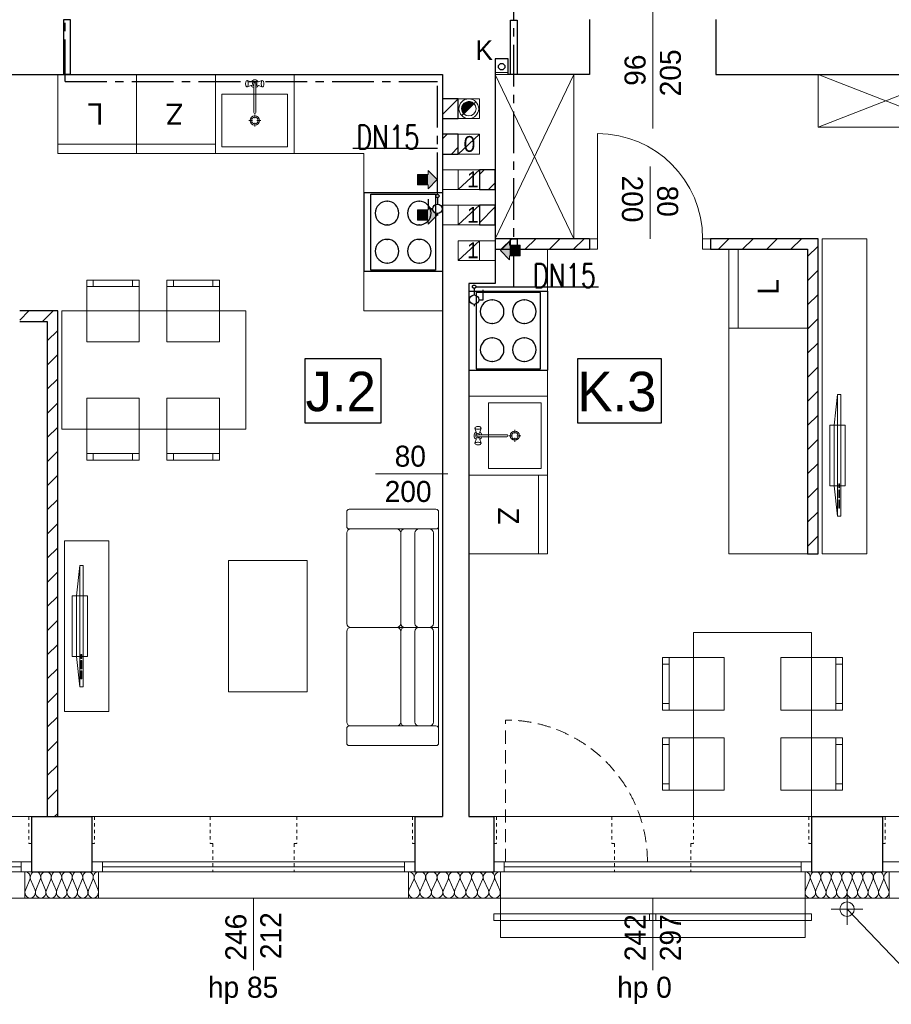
# Model space of a CAD drawing. Extents: x -220425 to -32551, y -64521 to 77206.
# Tile 47 of 59: x -173012 to -166375, y 28976 to 36473. Entities that reach past the tile are written whole.
import ezdxf
from ezdxf.lldxf.tags import DXFTag

# ---------------------------------------------------------------- set-up
doc = ezdxf.new("R2010")
doc.units = 0
doc.header["$MEASUREMENT"] = 0
for name, pattern in [('Hidden Line', [50, 25, -25]), ('Krawędzie ukryte', [150, 100, -50]), ('MITTE', [50.8, 31.75, -6.35, 6.35, -6.35])]:
    doc.linetypes.add(name, pattern=pattern)
for name, color, linetype in [('#op-kan-san', 3, 'Continuous'), ('#opisy', 252, 'Continuous'), ('_MK_opis gazu', 3, 'Continuous'), ('armatura', 6, 'Continuous'), ('Drzwi ArchiCAD', 7, 'Continuous')]:
    doc.layers.add(name, color=color, linetype=linetype)
for name, color, linetype, lineweight in [('Arch balustrady_Nr_Pióra__21', 7, 'Continuous', 9), ('Arch IS_Nr_Pióra__52', 34, 'Continuous', 25), ('Arch kominy_Nr_Pióra__1', 7, 'Continuous', 25), ('Arch kominy_Nr_Pióra__10', 134, 'Continuous', 18), ('Arch kominy_Nr_Pióra__21', 7, 'Continuous', 9), ('Arch opisy_Nr_Pióra__21', 7, 'Continuous', 9), ('Arch rynny_Nr_Pióra__21', 7, 'Continuous', 9), ('Arch stropy_Nr_Pióra__21', 7, 'Continuous', 9), ('Arch wyburzenia_Nr_Pióra__46', 5, 'Continuous', 13), ('arch wypelnienia_Nr_Pióra__21', 7, 'Continuous', 9), ('Arch wyposazenie_Nr_Pióra__100', 2, 'Continuous', 25), ('Arch ściany nośne_Nr_Pióra__21', 7, 'Continuous', 9), ('Arch ściany nośne_Nr_Pióra__27', 7, 'Continuous', 30), ('Drzwi ArchiCAD_Nr_Pióra__27', 7, 'Continuous', 30), ('Drzwi ArchiCAD_Nr_Pióra__5', 7, 'Continuous', 13), ('INWENT OPISY_Nr_Pióra__52', 34, 'Continuous', 25), ('INWENT. DRZWI_Nr_Pióra__21', 7, 'Continuous', 9), ('INWENT. DRZWI_Nr_Pióra__5', 7, 'Continuous', 13), ('INWENT.ŚCIANY_Nr_Pióra__1', 7, 'Continuous', 25), ('INWENT.ŚCIANY_Nr_Pióra__101', 8, 'Continuous', 13), ('IS_Zimna_woda', 5, 'SOLID', 30), ('Istniejące kominy_Nr_Pióra__5', 7, 'Continuous', 13)]:
    doc.layers.add(name, color=color, linetype=linetype, lineweight=lineweight)
for name, color, linetype, lineweight, true_color in [('Arch drzwi_Nr_Pióra__4', 7, 'Continuous', 9, 0x029e21), ('Arch obudowy GK_Nr_Pióra__9', 7, 'Continuous', 13, 0x3dad99), ('Arch ocieplenie_Nr_Pióra__22', 7, 'Continuous', 9, 0x7f7f7f), ('Arch okna_Nr_Pióra__4', 7, 'Continuous', 9, 0x029e21), ('arch wypelnienia_Nr_Pióra__89', 7, 'Continuous', 20, 0x71cebe), ('Arch wyposarzenie_Nr_Pióra__9', 7, 'Continuous', 13, 0x3dad99), ('Arch wyposazenie_Nr_Pióra__9', 7, 'Continuous', 13, 0x3dad99)]:
    doc.layers.add(name, color=color, linetype=linetype, lineweight=lineweight, true_color=true_color)
doc.styles.add('GENERATED_STYLE_4', font='txt')
doc.styles.add('GENERATED_STYLE_6', font='txt')
doc.styles.add('ROMANS', font='romans.shx', dxfattribs={"width": 0.85, "height": 0.11})
tags = doc.linetypes.add('SOLID', pattern=[10, 10, 0]).pattern_tags.tags
tags[6:7] = [DXFTag(74, 4), DXFTag(75, 0), DXFTag(340, '0'), DXFTag(46, 0.0), DXFTag(50, 0.0), DXFTag(44, 0.0), DXFTag(45, 0.0)]
tags[4:5] = [DXFTag(74, 4), DXFTag(75, 0), DXFTag(340, '0'), DXFTag(46, 0.0), DXFTag(50, 0.0), DXFTag(44, 0.0), DXFTag(45, 0.0)]

# ---------------------------------------------------------------- blocks, each defined once
blk = doc.blocks.new('A$C68B81502')
at = {"color": 252}
for p, q in [((26414.7, 3414.9), (26414.7, 3909.1)), ((26414.7, 3909.1), (26990.7, 3909.1)), ((26990.7, 3909.1), (26990.7, 3414.9)), ((28489.8, 3414.9), (28489.8, 3909.1)), ((28489.8, 3909.1), (29125.1, 3909.1)), ((29125.1, 3909.1), (29125.1, 3414.9)), ((26990.7, 3414.9), (26414.7, 3414.9)), ((29125.1, 3414.9), (28489.8, 3414.9))]:
    blk.add_line(p, q, dxfattribs=at)
at = {"layer": 'Arch balustrady_Nr_Pióra__21', "color": 252, "linetype": 'Continuous'}
for p, q in [((27850, -320), (27850, -370)), ((27850, -320), (27900, -320)), ((27900, -370), (27850, -370)), ((27900, -320), (27900, -370)), ((27900, -320), (30220, -320)), ((27900, -370), (30220, -370)), ((29035, -320), (29035, -370)), ((29035, -320), (29085, -320)), ((29085, -370), (29035, -370)), ((29085, -320), (29085, -370)), ((30220, -320), (30220, -370)), ((30220, -320), (30270, -320)), ((30270, -370), (30220, -370)), ((30270, -320), (30270, -370))]:
    blk.add_line(p, q, dxfattribs=at)
at = {"layer": 'Arch IS_Nr_Pióra__52', "color": 252, "linetype": 'Continuous'}
blk.add_circle((27910, 6130), 25, dxfattribs=at)
at = {"layer": 'Arch kominy_Nr_Pióra__1', "color": 252, "linetype": 'Continuous'}
for points in [[(27350, 5200), (27350, 5340), (27420, 5270)], [(27350, 5230), (27270, 5310), (27350, 5310)], [(27270, 5230), (27270, 5310), (27350, 5230)], [(27350, 4960), (27270, 5040), (27350, 5040)], [(27270, 4960), (27270, 5040), (27350, 4960)], [(27350, 4930), (27350, 5070), (27420, 5000)], [(27970, 4660), (27900, 4730), (27970, 4800)], [(28050, 4690), (27970, 4770), (28050, 4770)], [(27970, 4690), (27970, 4770), (28050, 4690)]]:
    blk.add_solid(points, dxfattribs=at)
at = {"layer": 'Arch kominy_Nr_Pióra__21', "color": 252, "linetype": 'Continuous'}
for p, q in [((27713, 5863), (27607, 5757)), ((27350, 5340), (27420, 5270)), ((27350, 5310), (27350, 5340)), ((27580, 5345), (27460, 5345)), ((27460, 5345), (27460, 5195)), ((27270, 5310), (27350, 5310)), ((27270, 5310), (27270, 5230)), ((27420, 5270), (27350, 5200)), ((27270, 5230), (27350, 5230)), ((27350, 5230), (27350, 5200)), ((27580, 5195), (27460, 5195)), ((27270, 5040), (27350, 5040)), ((27270, 5040), (27270, 4960)), ((27350, 5070), (27420, 5000)), ((27350, 5040), (27350, 5070)), ((27580, 5075), (27460, 5075)), ((27460, 5075), (27460, 4925)), ((27270, 4960), (27350, 4960)), ((27420, 5000), (27350, 4930)), ((27350, 4960), (27350, 4930)), ((27580, 4925), (27460, 4925)), ((27740, 4805), (27860, 4805)), ((27860, 4805), (27860, 4655)), ((27970, 4800), (27900, 4730)), ((27970, 4770), (27970, 4800)), ((27900, 4730), (27970, 4660)), ((28050, 4770), (27970, 4770)), ((28050, 4770), (28050, 4690)), ((27740, 4655), (27860, 4655)), ((28050, 4690), (27970, 4690)), ((27970, 4690), (27970, 4660))]:
    blk.add_line(p, q, dxfattribs=at)
for radius in [75, 55]:
    blk.add_circle((27660, 5810), radius, dxfattribs=at)
at = {"layer": 'Arch obudowy GK_Nr_Pióra__9', "color": 252, "linetype": 'Continuous'}
for p, q in [((27960, 6085), (27860, 6085)), ((27960, 6070), (27860, 6070))]:
    blk.add_line(p, q, dxfattribs=at)
at = {"layer": 'Arch ocieplenie_Nr_Pióra__22', "color": 252, "linetype": 'Continuous'}
for p, q in [((24283.4, -140.4), (24316.6, -59.6)), ((24323.4, -59.6), (24356.6, -140.4)), ((24363.4, -140.4), (24396.6, -59.6)), ((24403.4, -59.6), (24436.6, -140.4)), ((24443.4, -140.4), (24476.6, -59.6)), ((24483.4, -59.6), (24516.6, -140.4)), ((24523.4, -140.4), (24556.6, -59.6)), ((24563.4, -59.6), (24596.6, -140.4)), ((24603.4, -140.4), (24636.6, -59.6)), ((24643.4, -59.6), (24676.6, -140.4)), ((24683.4, -140.4), (24716.6, -59.6)), ((24723.4, -59.6), (24756.6, -140.4)), ((24763.4, -140.4), (24796.6, -59.6)), ((24803.4, -59.6), (24836.6, -140.4)), ((27203.7, -140.4), (27240.1, -59.6)), ((27247.4, -59.6), (27283.8, -140.4)), ((27291.2, -140.4), (27327.6, -59.6)), ((27334.9, -59.6), (27371.3, -140.4)), ((27378.7, -140.4), (27415.1, -59.6)), ((27422.4, -59.6), (27458.8, -140.4)), ((27466.2, -140.4), (27502.6, -59.6)), ((27509.9, -59.6), (27546.3, -140.4)), ((27553.7, -140.4), (27590.1, -59.6)), ((27597.4, -59.6), (27633.8, -140.4)), ((27641.2, -140.4), (27677.6, -59.6)), ((27684.9, -59.6), (27721.3, -140.4)), ((27728.7, -140.4), (27765.1, -59.6)), ((27772.4, -59.6), (27808.8, -140.4)), ((27816.2, -140.4), (27852.6, -59.6)), ((27859.9, -59.6), (27896.3, -140.4)), ((30223.4, -140.4), (30256.6, -59.6)), ((30263.4, -59.6), (30296.6, -140.4)), ((30303.4, -140.4), (30336.6, -59.6)), ((30343.4, -59.6), (30376.6, -140.4)), ((30383.4, -140.4), (30416.6, -59.6)), ((30423.4, -59.6), (30456.6, -140.4)), ((30463.4, -140.4), (30496.6, -59.6)), ((30503.4, -59.6), (30536.6, -140.4)), ((30543.4, -140.4), (30576.6, -59.6)), ((30583.4, -59.6), (30616.6, -140.4)), ((30623.4, -140.4), (30656.6, -59.6)), ((30663.4, -59.6), (30696.6, -140.4)), ((30703.4, -140.4), (30736.6, -59.6)), ((30743.4, -59.6), (30776.6, -140.4)), ((30783.4, -140.4), (30816.6, -59.6)), ((30823.4, -59.6), (30856.6, -140.4))]:
    blk.add_line(p, q, dxfattribs=at)
for centre, major_axis, ratio, start_param, end_param in [((24280, -42.5), (0, 42.5), 0.940388, 4.299596, 6.283185), ((24360, -42.5), (0, 42.5), 0.940388, 4.299595, 8.266774), ((24440, -42.5), (0, 42.5), 0.940388, 4.299595, 8.266774), ((24520, -42.5), (0, 42.5), 0.940388, 4.299595, 8.266774), ((24600, -42.5), (0, 42.5), 0.940388, 4.299595, 8.266774), ((24680, -42.5), (0, 42.5), 0.940388, 4.299595, 8.266774), ((24760, -42.5), (0, 42.5), 0.940388, 4.299595, 8.266774), ((27200, -42.5), (43.7, 0), 0.972243, 5.870392, 7.853982), ((27287.5, -42.5), (43.7, 0), 0.972243, 5.870392, 9.837571), ((27375, -42.5), (43.7, 0), 0.972243, 5.870392, 9.837571), ((27462.5, -42.5), (43.7, 0), 0.972243, 5.870392, 9.837571), ((27550, -42.5), (43.7, 0), 0.972243, 5.870392, 9.837571), ((27637.5, -42.5), (43.7, 0), 0.972243, 5.870392, 9.837571), ((27725, -42.5), (43.7, 0), 0.972243, 5.870392, 9.837571), ((27812.5, -42.5), (43.7, 0), 0.972243, 5.870392, 9.837571), ((30220, -42.5), (0, 42.5), 0.940388, 4.299596, 6.283185), ((30300, -42.5), (0, 42.5), 0.940388, 4.299595, 8.266774), ((30380, -42.5), (0, 42.5), 0.940388, 4.299595, 8.266774), ((30460, -42.5), (0, 42.5), 0.940388, 4.299595, 8.266774), ((30540, -42.5), (0, 42.5), 0.940388, 4.299595, 8.266774), ((30620, -42.5), (0, 42.5), 0.940388, 4.299595, 8.266774), ((30700, -42.5), (0, 42.5), 0.940388, 4.299595, 8.266774), ((30780, -42.5), (0, 42.5), 0.940388, 4.299595, 8.266774), ((24840, -42.5), (0, 42.5), 0.940388, 0, 1.983589), ((27900, -42.5), (43.7, 0), 0.972243, 1.570796, 3.554385), ((30860, -42.5), (0, 42.5), 0.940388, 0, 1.983589), ((24320, -157.5), (0, 42.5), 0.940388, 1.158003, 5.125183), ((24400, -157.5), (0, 42.5), 0.940388, 1.158003, 5.125183), ((24480, -157.5), (0, 42.5), 0.940388, 1.158003, 5.125183), ((24560, -157.5), (0, 42.5), 0.940388, 1.158003, 5.125183), ((24640, -157.5), (0, 42.5), 0.940388, 1.158003, 5.125183), ((24720, -157.5), (0, 42.5), 0.940388, 1.158003, 5.125183), ((24800, -157.5), (0, 42.5), 0.940388, 1.158003, 5.125183), ((27243.7, -157.5), (43.7, 0), 0.972243, 2.728799, 6.695979), ((27331.2, -157.5), (43.7, 0), 0.972243, 2.728799, 6.695979), ((27418.7, -157.5), (43.7, 0), 0.972243, 2.728799, 6.695979), ((27506.2, -157.5), (43.7, 0), 0.972243, 2.728799, 6.695979), ((27593.7, -157.5), (43.7, 0), 0.972243, 2.728799, 6.695979), ((27681.2, -157.5), (43.7, 0), 0.972243, 2.728799, 6.695979), ((27768.7, -157.5), (43.7, 0), 0.972243, 2.728799, 6.695979), ((27856.2, -157.5), (43.7, 0), 0.972243, 2.728799, 6.695979), ((30260, -157.5), (0, 42.5), 0.940388, 1.158003, 5.125183), ((30340, -157.5), (0, 42.5), 0.940388, 1.158003, 5.125183), ((30420, -157.5), (0, 42.5), 0.940388, 1.158003, 5.125183), ((30500, -157.5), (0, 42.5), 0.940388, 1.158003, 5.125183), ((30580, -157.5), (0, 42.5), 0.940388, 1.158003, 5.125183), ((30660, -157.5), (0, 42.5), 0.940388, 1.158003, 5.125183), ((30740, -157.5), (0, 42.5), 0.940388, 1.158003, 5.125183), ((30820, -157.5), (0, 42.5), 0.940388, 1.158003, 5.125183)]:
    blk.add_ellipse(centre, major_axis=major_axis, ratio=ratio, start_param=start_param, end_param=end_param, dxfattribs=at)
at = {"layer": 'Arch okna_Nr_Pióra__4', "color": 252, "linetype": 'Continuous'}
for p, q in [((29040, 4820), (29040, 5370)), ((27500, 3030), (26950, 3030)), ((21910, 420), (24330, 420)), ((24790, 420), (27250, 420)), ((27850, 420), (30270, 420)), ((30810, 420), (33250, 420)), ((21910, 75), (24330, 75)), ((24250, 75), (24250, 0)), ((24790, 75), (27250, 75)), ((24870, 75), (24870, 0)), ((27170, 75), (27170, 0)), ((27850, 75), (30270, 75)), ((27930, 75), (27930, 0)), ((30190, 75), (30190, 0)), ((30810, 75), (33250, 75)), ((21910, 0), (24330, 0)), ((21990, 37.5), (24250, 37.5)), ((24790, 0), (27250, 0)), ((24870, 37.5), (27170, 37.5)), ((27850, 0), (30270, 0)), ((27930, 37.5), (30190, 37.5)), ((30810, 0), (33250, 0)), ((21960, -200), (24280, -200)), ((24840, -200), (27200, -200)), ((26020, -200), (26020, -750)), ((27900, -200), (30220, -200)), ((29060, -200), (29060, -750)), ((30860, -200), (33200, -200))]:
    blk.add_line(p, q, dxfattribs=at)
at = {"layer": 'Arch okna_Nr_Pióra__4', "color": 252, "linetype": 'Krawędzie ukryte'}
blk.add_line((27940, 75), (27940, 1155), dxfattribs=at)
blk.add_arc((27940, 75), 1080, 0, 90, dxfattribs=at)
at = {"layer": 'Arch opisy_Nr_Pióra__21', "color": 252, "linetype": 'Continuous'}
for p, q in [((26414.7, 3414.9), (26414.7, 3909.1)), ((26414.7, 3909.1), (26990.7, 3909.1)), ((26990.7, 3909.1), (26990.7, 3414.9)), ((28489.8, 3414.9), (28489.8, 3909.1)), ((28489.8, 3909.1), (29125.1, 3909.1)), ((29125.1, 3909.1), (29125.1, 3414.9)), ((26990.7, 3414.9), (26414.7, 3414.9)), ((29125.1, 3414.9), (28489.8, 3414.9))]:
    blk.add_line(p, q, dxfattribs=at)
at = {"layer": 'Arch rynny_Nr_Pióra__21', "color": 252, "linetype": 'Continuous'}
for p, q in [((30540, -165), (30540, -405)), ((30660, -285), (30420, -285)), ((31195.2, -971.4), (30540, -285))]:
    blk.add_line(p, q, dxfattribs=at)
blk.add_circle((30540, -285), 55, dxfattribs=at)
at = {"layer": 'Arch stropy_Nr_Pióra__21', "color": 252, "linetype": 'Continuous'}
for p, q in [((27900, -500), (27900, -200)), ((30220, -500), (30220, -200)), ((27900, -500), (30220, -500))]:
    blk.add_line(p, q, dxfattribs=at)
at = {"layer": 'Arch wyburzenia_Nr_Pióra__46', "color": 252, "linetype": 'Continuous'}
for p, q in [((24280, 0), (24280, -200)), ((24840, -200), (24840, 0)), ((27200, 0), (27200, -200)), ((27900, -200), (27900, 0)), ((30220, 0), (30220, -200)), ((30860, -200), (30860, 0)), ((24280, -200), (24840, -200)), ((27200, -200), (27900, -200)), ((30220, -200), (30860, -200))]:
    blk.add_line(p, q, dxfattribs=at)
at = {"layer": 'arch wypelnienia_Nr_Pióra__21', "color": 252, "linetype": 'Continuous'}
blk.add_line((27621.1, 5771.1), (27698.9, 5848.9), dxfattribs=at)
for start, end in [(45, 180), (180, 225)]:
    blk.add_arc((27660, 5810), 55, start, end, dxfattribs=at)
at = {"layer": 'arch wypelnienia_Nr_Pióra__89', "color": 252, "linetype": 'Continuous'}
for points in [[(27621.1, 5771.1), (27609.2, 5820.1), (27621.1, 5848.9)], [(27660, 5810), (27621.1, 5848.9), (27660, 5865)], [(27621.1, 5771.1), (27621.1, 5848.9), (27660, 5810)], [(27660, 5810), (27660, 5865), (27698.9, 5848.9)], [(27609.2, 5789), (27605, 5810), (27609.2, 5820.1)], [(27609.2, 5789), (27609.2, 5820.1), (27621.1, 5771.1)]]:
    blk.add_solid(points, dxfattribs=at)
at = {"layer": 'Arch wyposarzenie_Nr_Pióra__9', "color": 252, "linetype": 'Continuous'}
for p, q in [((25960.9, 6010), (25960, 6003.5)), ((25960, 6003.5), (25960, 5996.5)), ((25962.4, 6015.3), (25960.9, 6010)), ((25964.4, 6018.8), (25962.4, 6015.3)), ((25969.6, 6022.6), (25964.4, 6018.8)), ((25972.4, 6024), (25969.6, 6022.6)), ((26009.9, 6012), (25972.4, 6024)), ((25975.2, 6022.6), (25972.4, 6024)), ((25977.7, 6018.4), (25975.2, 6022.6)), ((25979.5, 6012), (25977.7, 6018.4)), ((25980.5, 6004.2), (25979.5, 6012)), ((25980.5, 5995.8), (25980.5, 6004.2)), ((26022.1, 6001.4), (26022.1, 5781.1)), ((26037.9, 5781.1), (26037.9, 6001.4)), ((26050.1, 6012), (26087.6, 6024)), ((26080.5, 6012), (26079.5, 6004.2)), ((26079.5, 6004.2), (26079.5, 5995.8)), ((26082.3, 6018.4), (26080.5, 6012)), ((26084.8, 6022.6), (26082.3, 6018.4)), ((26087.6, 6024), (26084.8, 6022.6)), ((26090.4, 6022.6), (26087.6, 6024)), ((26090.4, 6022.6), (26095.6, 6018.8)), ((26097.6, 6015.3), (26095.6, 6018.8)), ((26099.1, 6010), (26097.6, 6015.3)), ((26100, 6003.5), (26099.1, 6010)), ((26100, 5996.5), (26100, 6003.5)), ((25960, 5996.5), (25960.9, 5990)), ((25960.9, 5990), (25962.4, 5984.7)), ((25962.4, 5984.7), (25964.4, 5981.2)), ((25969.6, 5977.4), (25964.4, 5981.2)), ((25969.6, 5977.4), (25972.4, 5976)), ((26009.9, 5988), (25972.4, 5976)), ((25972.4, 5976), (25975.2, 5977.4)), ((25975.2, 5977.4), (25977.7, 5981.6)), ((25977.7, 5981.6), (25979.5, 5988)), ((25979.5, 5988), (25980.5, 5995.8)), ((26050.1, 5988), (26087.6, 5976)), ((26079.5, 5995.8), (26080.5, 5988)), ((26080.5, 5988), (26082.3, 5981.6)), ((26082.3, 5981.6), (26084.8, 5977.4)), ((26084.8, 5977.4), (26087.6, 5976)), ((26087.6, 5976), (26090.4, 5977.4)), ((26090.4, 5977.4), (26095.6, 5981.2)), ((26095.6, 5981.2), (26097.6, 5984.7)), ((26097.6, 5984.7), (26099.1, 5990)), ((26099.1, 5990), (26100, 5996.5)), ((26013.3, 5720), (25984.5, 5720)), ((26030, 5736.7), (26030, 5765.5)), ((26030, 5674.5), (26030, 5703.3)), ((26075.5, 5720), (26046.7, 5720)), ((27707.4, 3380.4), (27706, 3377.6)), ((27718, 3340.1), (27706, 3377.6)), ((27706, 3377.6), (27707.4, 3374.8)), ((27707.4, 3380.4), (27711.2, 3385.6)), ((27707.4, 3374.8), (27711.6, 3372.3)), ((27714.7, 3387.6), (27711.2, 3385.6)), ((27720, 3389.1), (27714.7, 3387.6)), ((27726.5, 3390), (27720, 3389.1)), ((27733.5, 3390), (27726.5, 3390)), ((27740, 3389.1), (27733.5, 3390)), ((27745.3, 3387.6), (27740, 3389.1)), ((27742, 3340.1), (27754, 3377.6)), ((27748.8, 3385.6), (27745.3, 3387.6)), ((27748.4, 3372.3), (27752.6, 3374.8)), ((27752.6, 3380.4), (27748.8, 3385.6)), ((27754, 3377.6), (27752.6, 3380.4)), ((27752.6, 3374.8), (27754, 3377.6)), ((27718, 3299.9), (27706, 3262.4)), ((27711.6, 3372.3), (27718, 3370.5)), ((27718, 3370.5), (27725.8, 3369.5)), ((27725.8, 3369.5), (27734.2, 3369.5)), ((27948.9, 3327.9), (27728.6, 3327.9)), ((27728.6, 3312.1), (27948.9, 3312.1)), ((27734.2, 3369.5), (27742, 3370.5)), ((27742, 3370.5), (27748.4, 3372.3)), ((27742, 3299.9), (27754, 3262.4)), ((27993.3, 3320), (27964.5, 3320)), ((28010, 3365.5), (28010, 3336.7)), ((28010, 3303.3), (28010, 3274.5)), ((28055.5, 3320), (28026.7, 3320)), ((27707.4, 3265.2), (27706, 3262.4)), ((27706, 3262.4), (27707.4, 3259.6)), ((27711.6, 3267.7), (27707.4, 3265.2)), ((27707.4, 3259.6), (27711.2, 3254.4)), ((27711.2, 3254.4), (27714.7, 3252.4)), ((27718, 3269.5), (27711.6, 3267.7)), ((27714.7, 3252.4), (27720, 3250.9)), ((27725.8, 3270.5), (27718, 3269.5)), ((27720, 3250.9), (27726.5, 3250)), ((27734.2, 3270.5), (27725.8, 3270.5)), ((27726.5, 3250), (27733.5, 3250)), ((27733.5, 3250), (27740, 3250.9)), ((27742, 3269.5), (27734.2, 3270.5)), ((27740, 3250.9), (27745.3, 3252.4)), ((27748.4, 3267.7), (27742, 3269.5)), ((27745.3, 3252.4), (27748.8, 3254.4)), ((27752.6, 3265.2), (27748.4, 3267.7)), ((27752.6, 3259.6), (27748.8, 3254.4)), ((27754, 3262.4), (27752.6, 3265.2)), ((27752.6, 3259.6), (27754, 3262.4))]:
    blk.add_line(p, q, dxfattribs=at)
for centre, radius in [((26030, 5720), 35), ((26030, 5720), 25), ((28010, 3320), 35), ((28010, 3320), 25)]:
    blk.add_circle(centre, radius, dxfattribs=at)
for centre, radius, start, end in [((26030, 6000), 30, 27.97653, 152.02347), ((26030, 6000), 16.8, 298.05488, 241.94512), ((26030, 6000), 8, 10, 170), ((26030, 6000), 30, 207.97653, 254.77469), ((26030, 6000), 30, 285.22531, 332.02347), ((26030, 5781.1), 7.88, 180, 0), ((27730, 3320), 30, 117.97653, 242.02347), ((27730, 3320), 16.8, 28.05488, 331.94512), ((27730, 3320), 8, 100, 260), ((27730, 3320), 30, 15.22531, 62.02347), ((27730, 3320), 30, 297.97653, 344.77469), ((27948.9, 3320), 7.88, 270, 90)]:
    blk.add_arc(centre, radius, start, end, dxfattribs=at)
at = {"layer": 'Arch wyposazenie_Nr_Pióra__100', "color": 252, "linetype": 'Continuous'}
for p, q in [((27460, 5170), (26860, 5170)), ((26860, 5170), (26860, 4570)), ((26915, 5160), (27405, 5160)), ((26915, 4580), (26915, 5160)), ((27405, 5160), (27405, 4580)), ((27460, 5170), (27460, 4570)), ((27405, 4580), (26915, 4580)), ((27460, 4570), (26860, 4570)), ((27660, 4420), (28260, 4420)), ((27660, 4420), (27660, 3820)), ((28205, 4410), (27715, 4410)), ((27715, 4410), (27715, 3830)), ((28205, 3830), (28205, 4410)), ((28260, 4420), (28260, 3820)), ((27715, 3830), (28205, 3830)), ((27660, 3820), (28260, 3820))]:
    blk.add_line(p, q, dxfattribs=at)
for centre, start, end in [((27037.5, 5015), 90, 270), ((27037.5, 5015), 270, 90), ((27282.5, 5015), 90, 270), ((27282.5, 5015), 270, 90), ((27037.5, 4725), 90, 270), ((27037.5, 4725), 270, 90), ((27282.5, 4725), 90, 270), ((27282.5, 4725), 270, 90), ((27837.5, 4265), 90, 270), ((27837.5, 4265), 270, 90), ((28082.5, 4265), 90, 270), ((28082.5, 4265), 270, 90), ((27837.5, 3975), 90, 270), ((27837.5, 3975), 270, 90), ((28082.5, 3975), 90, 270), ((28082.5, 3975), 270, 90)]:
    blk.add_arc(centre, 90, start, end, dxfattribs=at)
for p in [(27037.5, 5105), (27282.5, 5105), (27037.5, 4925), (27282.5, 4925), (27037.5, 4815), (27282.5, 4815), (27037.5, 4635), (27282.5, 4635), (27837.5, 4355), (28082.5, 4355), (27837.5, 4175), (28082.5, 4175), (27837.5, 4065), (28082.5, 4065), (27837.5, 3885), (28082.5, 3885)]:
    blk.add_point(p, dxfattribs=at)
at = {"layer": 'Arch wyposazenie_Nr_Pióra__9', "color": 252, "linetype": 'Continuous'}
for p, q in [((24530, 6070), (24530, 5470)), ((25130, 6070), (24530, 6070)), ((25130, 5470), (25130, 6070)), ((25130, 5470), (25130, 6070)), ((25130, 6070), (25730, 6070)), ((25730, 6070), (25730, 5470)), ((25730, 5470), (25730, 6070)), ((25730, 6070), (26330, 6070)), ((25730, 6020), (25730, 5520)), ((26330, 5470), (26330, 6070)), ((28460, 6070), (27860, 4820)), ((28460, 4820), (27860, 6070)), ((28460, 6070), (28460, 4820)), ((31350, 6070), (30320, 5670)), ((30320, 6070), (31350, 5670)), ((30320, 5670), (30320, 6070)), ((25780, 5920), (26280, 5920)), ((25780, 5520), (25780, 5920)), ((26280, 5920), (26280, 5520)), ((30320, 5670), (33410, 5670)), ((24530, 5540), (25130, 5540)), ((25730, 5540), (25130, 5540)), ((26280, 5520), (25780, 5520)), ((24530, 5470), (26860, 5470)), ((24530, 5470), (25130, 5470)), ((25730, 5470), (25130, 5470)), ((25730, 5470), (26330, 5470)), ((26860, 4270), (26860, 5470)), ((30690, 4820), (30350, 4820)), ((30350, 4820), (30350, 2420)), ((30690, 2420), (30690, 4820)), ((28260, 2420), (28260, 4740)), ((29640, 4740), (29640, 2420)), ((29640, 4740), (29640, 4140)), ((30240, 4740), (29640, 4740)), ((29710, 4740), (29710, 4140)), ((30240, 4140), (30240, 4740)), ((24750, 4505), (25150, 4505)), ((24750, 4035), (24750, 4505)), ((24800, 4455), (24800, 4505)), ((25100, 4455), (25100, 4505)), ((25150, 4505), (25150, 4035)), ((25360.9, 4035), (25360.9, 4505)), ((25360.9, 4505), (25760.9, 4505)), ((25410.9, 4455), (25410.9, 4505)), ((25710.9, 4455), (25710.9, 4505)), ((25760.9, 4505), (25760.9, 4035)), ((25150, 4455), (24750, 4455)), ((25760.9, 4455), (25360.9, 4455)), ((24560, 4270), (25960.9, 4270)), ((24560, 3370), (24560, 4270)), ((25960.9, 4270), (25960.9, 3370)), ((26860, 4270), (27460, 4270)), ((29640, 4140), (30240, 4140)), ((25150, 4035), (24750, 4035)), ((25760.9, 4035), (25360.9, 4035)), ((25150, 3605), (24750, 3605)), ((24750, 3605), (24750, 3135)), ((25150, 3135), (25150, 3605)), ((25360.9, 3605), (25360.9, 3135)), ((25760.9, 3605), (25360.9, 3605)), ((25760.9, 3135), (25760.9, 3605)), ((28260, 3620), (27660, 3620)), ((27660, 3020), (27660, 3620)), ((28260, 3020), (28260, 3620)), ((30442.8, 3401.4), (30467.8, 3632.8)), ((30467.8, 3632.8), (30492.8, 3632.8)), ((30467.8, 3632.8), (30467.8, 2707.2)), ((30492.8, 3632.8), (30492.8, 2707.2)), ((27810, 3570), (28210, 3570)), ((27810, 3070), (27810, 3570)), ((28210, 3570), (28210, 3070)), ((30410, 3401.4), (30525.7, 3401.4)), ((30410, 2938.6), (30410, 3401.4)), ((30442.8, 2938.6), (30442.8, 3401.4)), ((30525.7, 3401.4), (30525.7, 2938.6)), ((25960.9, 3370), (24560, 3370)), ((25150, 3185), (24750, 3185)), ((24800, 3185), (24800, 3135)), ((25100, 3185), (25100, 3135)), ((25760.9, 3185), (25360.9, 3185)), ((25410.9, 3185), (25410.9, 3135)), ((25710.9, 3185), (25710.9, 3135)), ((24750, 3135), (25150, 3135)), ((25360.9, 3135), (25760.9, 3135)), ((28260, 3020), (27660, 3020)), ((27660, 3020), (28260, 3020)), ((27660, 2420), (27660, 3020)), ((27710, 3020), (28210, 3020)), ((28210, 3070), (27810, 3070)), ((28190, 3020), (28190, 2420)), ((28260, 3020), (28260, 2420)), ((30525.7, 2938.6), (30410, 2938.6)), ((30467.8, 2707.2), (30442.8, 2938.6)), ((30476.6, 2954), (30476.6, 2923.2)), ((30482.8, 2954), (30476.6, 2954)), ((30482.8, 2923.2), (30482.8, 2954)), ((30476.6, 2923.2), (30482.8, 2923.2)), ((30476.6, 2907.8), (30476.6, 2846.1)), ((30482.8, 2907.8), (30476.6, 2907.8)), ((30482.8, 2846.1), (30482.8, 2907.8)), ((30476.6, 2846.1), (30482.8, 2846.1)), ((30482.8, 2830.6), (30476.6, 2830.6)), ((30476.6, 2830.6), (30476.6, 2768.9)), ((30482.8, 2768.9), (30482.8, 2830.6)), ((26730, 2630), (26730, 2740)), ((26750, 2760), (27410, 2760)), ((27430, 2740), (27430, 2630)), ((30492.8, 2707.2), (30467.8, 2707.2)), ((30476.6, 2768.9), (30482.8, 2768.9)), ((27430, 2630), (27430, 1860)), ((26730, 1890), (26730, 2580)), ((27410, 2610), (26750, 2610)), ((26760, 2610), (27111.3, 2610)), ((27141.3, 2580), (27141.3, 1890)), ((27141.3, 2580), (27141.3, 1890)), ((27360, 2610), (27171.3, 2610)), ((27250, 2580), (27250, 1890)), ((27390, 1890), (27390, 2580)), ((24920, 2520), (24580, 2520)), ((24580, 2520), (24580, 1220)), ((24920, 1220), (24920, 2520)), ((28260, 2420), (27660, 2420)), ((29640, 2420), (30240, 2420)), ((30350, 2420), (30690, 2420)), ((24672.8, 2101.4), (24697.8, 2332.8)), ((24697.8, 2332.8), (24722.8, 2332.8)), ((24697.8, 2332.8), (24697.8, 1407.2)), ((24722.8, 2332.8), (24722.8, 1407.2)), ((25830, 2370), (26430, 2370)), ((25830, 1370), (25830, 2370)), ((26430, 2370), (26430, 1370)), ((24640, 2101.4), (24755.7, 2101.4)), ((24640, 1638.6), (24640, 2101.4)), ((24672.8, 1638.6), (24672.8, 2101.4)), ((24755.7, 2101.4), (24755.7, 1638.6)), ((26730, 1830), (26730, 1140)), ((27111.3, 1860), (26760, 1860)), ((27111.3, 1860), (26760, 1860)), ((27171.3, 1860), (27111.3, 1860)), ((27171.3, 1860), (27111.3, 1860)), ((27141.3, 1140), (27141.3, 1830)), ((27141.3, 1140), (27141.3, 1830)), ((27171.3, 1860), (27360, 1860)), ((27171.3, 1860), (27360, 1860)), ((27250, 1140), (27250, 1830)), ((27430, 1860), (27360, 1860)), ((27430, 1860), (27360, 1860)), ((27390, 1830), (27390, 1140)), ((27430, 1090), (27430, 1860)), ((29370, 420), (29370, 1820.9)), ((29370, 1820.9), (30270, 1820.9)), ((30270, 1820.9), (30270, 420)), ((24706.6, 1654), (24706.6, 1623.2)), ((24712.8, 1654), (24706.6, 1654)), ((24712.8, 1623.2), (24712.8, 1654)), ((24755.7, 1638.6), (24640, 1638.6)), ((24697.8, 1407.2), (24672.8, 1638.6)), ((24706.6, 1623.2), (24712.8, 1623.2)), ((24706.6, 1607.8), (24706.6, 1546.1)), ((24712.8, 1607.8), (24706.6, 1607.8)), ((24712.8, 1546.1), (24712.8, 1607.8)), ((29135, 1630.9), (29135, 1230.9)), ((29605, 1630.9), (29135, 1630.9)), ((29185, 1580.9), (29135, 1580.9)), ((29185, 1230.9), (29185, 1630.9)), ((29605, 1230.9), (29605, 1630.9)), ((30035, 1230.9), (30035, 1630.9)), ((30035, 1630.9), (30505, 1630.9)), ((30455, 1230.9), (30455, 1630.9)), ((30455, 1580.9), (30505, 1580.9)), ((30505, 1630.9), (30505, 1230.9)), ((24706.6, 1546.1), (24712.8, 1546.1)), ((24712.8, 1530.6), (24706.6, 1530.6)), ((24706.6, 1530.6), (24706.6, 1468.9)), ((24712.8, 1468.9), (24712.8, 1530.6)), ((24706.6, 1468.9), (24712.8, 1468.9)), ((24722.8, 1407.2), (24697.8, 1407.2)), ((26430, 1370), (25830, 1370)), ((29185, 1280.9), (29135, 1280.9)), ((30455, 1280.9), (30505, 1280.9)), ((24580, 1220), (24920, 1220)), ((29135, 1230.9), (29605, 1230.9)), ((30505, 1230.9), (30035, 1230.9)), ((26730, 1090), (26730, 980)), ((27410, 1110), (26750, 1110)), ((26760, 1110), (27111.3, 1110)), ((27360, 1110), (27171.3, 1110)), ((27430, 980), (27430, 1090)), ((29605, 1020), (29135, 1020)), ((29135, 1020), (29135, 620)), ((29185, 620), (29185, 1020)), ((29605, 620), (29605, 1020)), ((30035, 1020), (30505, 1020)), ((30035, 620), (30035, 1020)), ((30455, 620), (30455, 1020)), ((30505, 1020), (30505, 620)), ((26750, 960), (27410, 960)), ((29185, 970), (29135, 970)), ((30455, 970), (30505, 970)), ((29185, 670), (29135, 670)), ((29135, 620), (29605, 620)), ((30505, 620), (30035, 620)), ((30455, 670), (30505, 670)), ((30270, 420), (29370, 420))]:
    blk.add_line(p, q, dxfattribs=at)
for centre, radius, start, end in [((26750, 2740), 20, 90, 180), ((27410, 2740), 20, 0, 90), ((26750, 2630), 20, 180, 270), ((27410, 2630), 20, 270, 0), ((26760, 2580), 30, 90, 180), ((27111.3, 2580), 30, 0, 90), ((27171.3, 2580), 30, 90, 180), ((27280, 2580), 30, 90, 180), ((27360, 2580), 30, 0, 90), ((26760, 1890), 30, 180, 270), ((27111.3, 1890), 30, 270, 0), ((27171.3, 1890), 30, 180, 270), ((27280, 1890), 30, 180, 270), ((27360, 1890), 30, 270, 0), ((26760, 1830), 30, 90, 180), ((27111.3, 1830), 30, 0, 90), ((27171.3, 1830), 30, 90, 180), ((27280, 1830), 30, 90, 180), ((27360, 1830), 30, 0, 90), ((26760, 1140), 30, 180, 270), ((27111.3, 1140), 30, 270, 0), ((27171.3, 1140), 30, 180, 270), ((27280, 1140), 30, 180, 270), ((27360, 1140), 30, 270, 0), ((26750, 1090), 20, 90, 180), ((27410, 1090), 20, 0, 90), ((26750, 980), 20, 180, 270), ((27410, 980), 20, 270, 0)]:
    blk.add_arc(centre, radius, start, end, dxfattribs=at)
at = {"layer": 'Arch ściany nośne_Nr_Pióra__21', "color": 252, "linetype": 'Continuous'}
for p, q in [((27460, 5764.6), (27580, 5884.6)), ((27460, 5580.7), (27494.3, 5615)), ((27528.1, 5465), (27580, 5516.9)), ((27740, 5309.2), (27775.8, 5345)), ((27809.7, 5195), (27860, 5245.3)), ((27740, 4941.5), (27860, 5061.5)), ((27906.2, 4740), (27986.2, 4820)), ((28090.1, 4740), (28170.1, 4820)), ((28273.9, 4740), (28353.9, 4820)), ((28457.8, 4740), (28537.8, 4820)), ((29560.9, 4740), (29640.9, 4820)), ((29744.7, 4740), (29824.7, 4820)), ((29928.5, 4740), (30008.5, 4820)), ((30112.4, 4740), (30192.4, 4820)), ((30240, 4683.8), (30320, 4763.8)), ((30240, 4499.9), (30320, 4579.9)), ((30240, 4316.1), (30320, 4396.1)), ((24240, 4199.2), (24310.8, 4270)), ((24414.7, 4190), (24494.7, 4270)), ((30240, 4132.2), (30320, 4212.2)), ((24450, 4041.5), (24530, 4121.5)), ((30240, 3948.4), (30320, 4028.4)), ((24450, 3857.6), (24530, 3937.6)), ((30240, 3764.5), (30320, 3844.5)), ((24450, 3673.8), (24530, 3753.8)), ((30240, 3580.7), (30320, 3660.7)), ((24450, 3490), (24530, 3570)), ((30240, 3396.8), (30320, 3476.8)), ((24450, 3306.1), (24530, 3386.1)), ((30240, 3213), (30320, 3293)), ((24450, 3122.3), (24530, 3202.3)), ((30240, 3029.1), (30320, 3109.1)), ((24450, 2938.4), (24530, 3018.4)), ((30240, 2845.3), (30320, 2925.3)), ((24450, 2754.6), (24530, 2834.6)), ((30240, 2661.4), (30320, 2741.4)), ((24450, 2570.7), (24530, 2650.7)), ((30240, 2477.6), (30320, 2557.6)), ((24450, 2386.9), (24530, 2466.9)), ((24450, 2203), (24530, 2283)), ((24450, 2019.2), (24530, 2099.2)), ((24450, 1835.3), (24530, 1915.3)), ((24450, 1651.5), (24530, 1731.5)), ((24450, 1467.6), (24530, 1547.6)), ((24450, 1283.8), (24530, 1363.8)), ((24450, 1099.9), (24530, 1179.9)), ((24450, 916.1), (24530, 996.1)), ((24450, 732.2), (24530, 812.2)), ((24450, 548.4), (24530, 628.4)), ((24505.5, 420), (24530, 444.5))]:
    blk.add_line(p, q, dxfattribs=at)
at = {"layer": 'Arch ściany nośne_Nr_Pióra__27', "color": 252, "linetype": 'Continuous'}
for p, q in [((27460, 5885), (27460, 5735)), ((27580, 5885), (27460, 5885)), ((27580, 5735), (27580, 5885)), ((27460, 5735), (27580, 5735)), ((27460, 5615), (27460, 5465)), ((27580, 5615), (27460, 5615)), ((27580, 5465), (27580, 5615)), ((27460, 5465), (27580, 5465)), ((27740, 5345), (27740, 5195)), ((27860, 5345), (27740, 5345)), ((27860, 5195), (27860, 5345)), ((27740, 5195), (27860, 5195)), ((27740, 5075), (27740, 4925)), ((27860, 5075), (27740, 5075)), ((27860, 4925), (27860, 5075)), ((27740, 4925), (27860, 4925)), ((27860, 4820), (27860, 4740)), ((28580, 4820), (27860, 4820)), ((28580, 4820), (28580, 4740)), ((30320, 4820), (29500, 4820)), ((29500, 4820), (29500, 4740)), ((30320, 2420), (30320, 4820)), ((27860, 4740), (28580, 4740)), ((29500, 4740), (30240, 4740)), ((30240, 4740), (30240, 2420)), ((24530, 4270), (24240, 4270)), ((24530, 420), (24530, 4270)), ((24240, 4190), (24450, 4190)), ((24450, 4190), (24450, 420)), ((30240, 2420), (30320, 2420)), ((24450, 420), (24530, 420))]:
    blk.add_line(p, q, dxfattribs=at)
at = {"layer": 'Drzwi ArchiCAD_Nr_Pióra__27', "color": 252, "linetype": 'Continuous'}
for p, q in [((28580, 4820), (28580, 4740)), ((29500, 4820), (29500, 4740))]:
    blk.add_line(p, q, dxfattribs=at)
at = {"layer": 'Drzwi ArchiCAD_Nr_Pióra__5', "color": 252, "linetype": 'Continuous'}
for p, q in [((28640, 4820), (28640, 5620)), ((28580, 4740), (28580, 4820)), ((28580, 4820), (28640, 4820)), ((28640, 4820), (28640, 4740)), ((29440, 4820), (29500, 4820)), ((29440, 4740), (29440, 4820)), ((29500, 4820), (29500, 4740)), ((28640, 4740), (28580, 4740)), ((29500, 4740), (29440, 4740))]:
    blk.add_line(p, q, dxfattribs=at)
blk.add_arc((28640, 4820), 800, 0, 90, dxfattribs=at)
at = {"layer": 'INWENT. DRZWI_Nr_Pióra__5', "color": 252, "linetype": 'Continuous'}
blk.add_line((29060, 5660), (29060, 6560), dxfattribs=at)
at = {"layer": 'INWENT.ŚCIANY_Nr_Pióra__1', "color": 252, "linetype": 'Continuous'}
for p, q in [((28580, 6490), (28580, 6070)), ((29540, 6490), (29540, 6070)), ((27960, 6190), (27860, 6190)), ((27860, 6190), (27860, 6070)), ((27960, 6070), (27960, 6190)), ((23580, 6070), (27460, 6070)), ((27460, 6070), (27460, 4480)), ((27860, 6070), (27860, 4480)), ((28580, 6070), (27960, 6070)), ((29540, 6070), (33410, 6070)), ((27460, 4480), (27460, 420)), ((27660, 4480), (27660, 420)), ((27860, 4480), (27660, 4480)), ((24330, 420), (24790, 420)), ((24330, 420), (24330, 0)), ((24790, 420), (24790, 0)), ((27250, 420), (27460, 420)), ((27250, 420), (27250, 0)), ((27660, 420), (27850, 420)), ((27850, 420), (27850, 0)), ((30270, 420), (30810, 420)), ((30270, 420), (30270, 0)), ((30810, 420), (30810, 0)), ((24330, 0), (24790, 0)), ((27250, 0), (27850, 0)), ((30270, 0), (30810, 0))]:
    blk.add_line(p, q, dxfattribs=at)
at = {"layer": 'INWENT.ŚCIANY_Nr_Pióra__101', "color": 252, "linetype": 'Hidden Line'}
for p, q in [((27960, 6070), (27860, 6070)), ((24310, 420), (24330, 420)), ((24310, 420), (24310, 215)), ((24790, 420), (24810, 420)), ((24810, 420), (24810, 215)), ((26350, 420), (25690, 420)), ((25690, 420), (25690, 215)), ((26350, 420), (26350, 215)), ((27230, 420), (27250, 420)), ((27230, 420), (27230, 215)), ((27850, 420), (27870, 420)), ((27870, 420), (27870, 215)), ((29370, 420), (28750, 420)), ((28750, 420), (28750, 215)), ((29370, 420), (29370, 215)), ((30250, 420), (30270, 420)), ((30250, 420), (30250, 215)), ((30810, 420), (30830, 420)), ((30830, 420), (30830, 215)), ((24310, 215), (24330, 215)), ((24810, 215), (24790, 215)), ((25710, 215), (25690, 215)), ((25710, 215), (25710, 0)), ((26330, 215), (26350, 215)), ((26330, 215), (26330, 0)), ((27230, 215), (27250, 215)), ((27870, 215), (27850, 215)), ((28770, 215), (28750, 215)), ((28770, 215), (28770, 0)), ((29350, 215), (29370, 215)), ((29350, 215), (29350, 0)), ((30250, 215), (30270, 215)), ((30830, 215), (30810, 215)), ((25710, 0), (26330, 0)), ((28770, 0), (29350, 0))]:
    blk.add_line(p, q, dxfattribs=at)
at = {"layer": 'Istniejące kominy_Nr_Pióra__5', "color": 252, "linetype": 'Continuous'}
for p, q in [((27460, 5885), (27740, 5885)), ((27580, 5735), (27580, 5885)), ((27740, 5885), (27740, 5735)), ((27740, 5735), (27460, 5735)), ((27460, 5615), (27740, 5615)), ((27580, 5465), (27740, 5615)), ((27580, 5465), (27580, 5615)), ((27740, 5615), (27740, 5465)), ((27740, 5465), (27460, 5465)), ((27580, 5195), (27740, 5345)), ((27580, 5195), (27580, 5345)), ((27580, 5345), (27860, 5345)), ((27740, 5345), (27740, 5195)), ((27860, 5195), (27580, 5195)), ((27580, 4925), (27740, 5075)), ((27580, 4925), (27580, 5075)), ((27580, 5075), (27860, 5075)), ((27740, 5075), (27740, 4925)), ((27860, 4925), (27580, 4925)), ((27580, 4655), (27740, 4805)), ((27580, 4655), (27580, 4805)), ((27580, 4805), (27860, 4805)), ((27740, 4805), (27740, 4655)), ((27860, 4655), (27580, 4655))]:
    blk.add_line(p, q, dxfattribs=at)
at = {"layer": 'Arch drzwi_Nr_Pióra__4', "color": 252, "linetype": 'Continuous', "style": 'GENERATED_STYLE_6'}
for s, p in [('200', (28825.5, 5300.7)), ('80', (29094.2, 5224.5))]:
    blk.add_text(s, height=160, rotation=270, dxfattribs=at).set_placement(p)
for s, p in [('80', (27095.5, 3084.2)), ('200', (27019.3, 2815.5))]:
    blk.add_text(s, height=160, dxfattribs=at).set_placement(p)
at = {"layer": 'Arch kominy_Nr_Pióra__10', "color": 252, "linetype": 'Continuous', "style": 'GENERATED_STYLE_6'}
for s, p in [('0', (27620, 5481.8)), ('1', (27645.7, 5211.8)), ('1', (27645.7, 4941.8)), ('1', (27645.7, 4671.8))]:
    blk.add_text(s, height=120, dxfattribs=at).set_placement(p)
at = {"layer": 'Arch okna_Nr_Pióra__4', "color": 252, "linetype": 'Continuous', "style": 'GENERATED_STYLE_6'}
for s, p in [('246', (25965.8, -676.9)), ('212', (26231.8, -665.5)), ('242', (29005.8, -680.7)), ('297', (29274.6, -680.7))]:
    blk.add_text(s, height=160, rotation=90, dxfattribs=at).set_placement(p)
for s, p in [('hp 85', (25673.3, -959.4)), ('hp 0', (28789.5, -959.4))]:
    blk.add_text(s, height=160, dxfattribs=at).set_placement(p)
at = {"layer": 'Arch opisy_Nr_Pióra__21', "color": 252, "linetype": 'Continuous', "style": 'GENERATED_STYLE_4'}
for s, p in [('J.2', (26417, 3506.9)), ('K.3', (28486, 3506.9))]:
    blk.add_text(s, height=300, dxfattribs=at).set_placement(p)
at = {"layer": 'Arch wyposazenie_Nr_Pióra__9', "color": 252, "linetype": 'Continuous', "style": 'GENERATED_STYLE_6'}
for s, rotation, p in [('L', 180, (24875.7, 5849.6)), ('Z', 180, (25483.3, 5848.3)), ('L', 90, (30019.6, 4394.3)), ('Z', 270, (27881.7, 2773.3))]:
    blk.add_text(s, height=160, rotation=rotation, dxfattribs=at).set_placement(p)
at = {"layer": 'INWENT OPISY_Nr_Pióra__52', "color": 252, "linetype": 'Continuous', "style": 'GENERATED_STYLE_6'}
blk.add_text('K', height=150, dxfattribs=at).set_placement((27710, 6180.2))
at = {"layer": 'INWENT. DRZWI_Nr_Pióra__21', "color": 252, "linetype": 'Continuous', "style": 'GENERATED_STYLE_6'}
for s, p in [('205', (29274.5, 5904.3)), ('96', (29005.8, 5984.3))]:
    blk.add_text(s, height=160, rotation=90, dxfattribs=at).set_placement(p)

msp = doc.modelspace()

# ---------------------------------------------------------------- linework, layer by layer
at = {"layer": '#op-kan-san', "color": 7}
for p, q in [((-170476.803, 35493.307), (-169831.82, 35493.307)), ((-169250.474, 34439.43), (-168605.49, 34439.43))]:
    msp.add_line(p, q, dxfattribs=at)
at = {"layer": '_MK_opis gazu', "color": 6}
for points in [[(-172627.38, 36474.806), (-172627.38, 36054.806), (-172677.38, 36054.897), (-172677.38, 36474.897), (-172627.38, 36474.806)], [(-169225.516, 36470.065), (-169225.516, 36054.806), (-169275.516, 36054.897), (-169275.474, 36470.157), (-169225.474, 36470.065)], [(-169225.474, 34804.806), (-169225.474, 34722.899), (-169275.474, 34722.991), (-169275.474, 34804.852), (-169225.474, 34804.806)]]:
    msp.add_lwpolyline(points, dxfattribs=at)
at = {"layer": 'armatura'}
for p, q in [((-169900.448, 35031.33), (-169900.448, 35105.518)), ((-169867.447, 35031.33), (-169900.448, 35031.33)), ((-169483.676, 34340.66), (-169483.676, 34414.848)), ((-169516.677, 34340.66), (-169483.676, 34340.66))]:
    msp.add_line(p, q, dxfattribs=at)
for centre in [(-169831.82, 35031.33), (-169552.305, 34340.66)]:
    msp.add_circle(centre, 35.628, dxfattribs=at)
at = {"layer": 'IS_Zimna_woda', "color": 2, "linetype": 'MITTE', "ltscale": 10}
for p, q in [((-169250.474, 34439.43), (-169250.474, 36551.092)), ((-172665.662, 36002.92), (-172665.662, 36482.51)), ((-172665.662, 36002.92), (-169831.82, 36002.92)), ((-169831.82, 35142.6), (-169831.82, 36002.92)), ((-169831.82, 35117.6), (-169831.82, 35066.957)), ((-169831.82, 34995.702), (-169831.82, 34982.355)), ((-169552.305, 34426.93), (-169552.305, 34376.288)), ((-169539.805, 34439.43), (-169250.474, 34439.43)), ((-169552.305, 34305.032), (-169552.305, 34291.685))]:
    msp.add_line(p, q, dxfattribs=at)
for centre in [(-169831.82, 35130.1), (-169552.305, 34439.43)]:
    msp.add_circle(centre, 12.5, dxfattribs=at)

# ---------------------------------------------------------------- block references
at = {"layer": 'Drzwi ArchiCAD'}
msp.add_blockref('A$C68B81502', (-197252.38, 29984.852), dxfattribs=at)

# ---------------------------------------------------------------- texts
at = {"layer": '#opisy', "color": 3, "char_height": 180, "width": 460.74929, "attachment_point": 4, "line_spacing_factor": 0.6, "style": 'ROMANS'}
for insert in [(-170449.137, 35578.496), (-169104.741, 34524.62)]:
    msp.add_mtext('\\W0.75;DN15', dxfattribs=dict(at, insert=insert))

doc.saveas('drawing.dxf')
